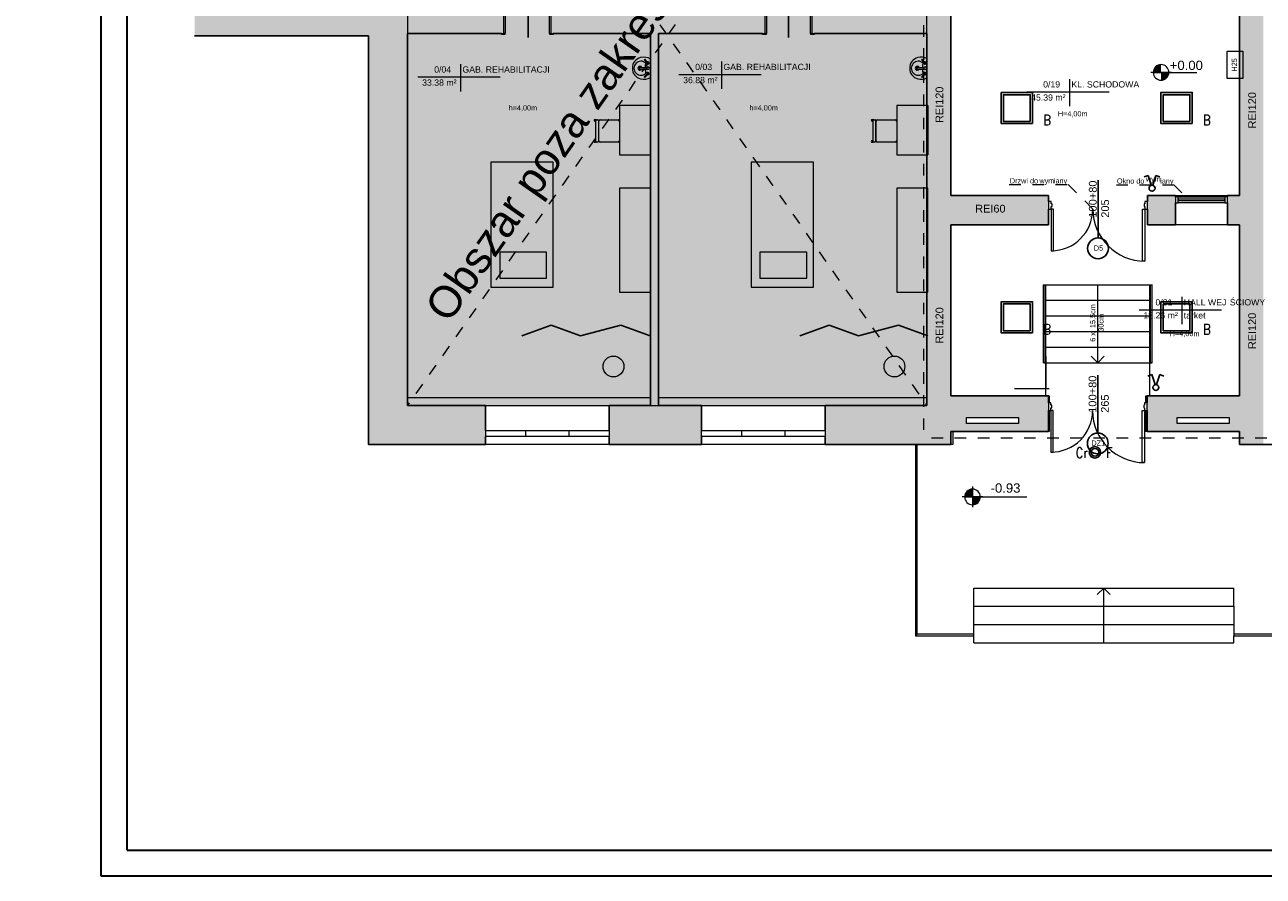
# Model space of a CAD drawing. Header units: centimetres. Extents: x 14504 to 44111, y -18976 to -7683.
# Tile 58 of 141: x 21016 to 23397, y -11188 to -9552. Entities that reach past the tile are written whole.
import ezdxf

# ---------------------------------------------------------------- set-up
doc = ezdxf.new("R2010")
doc.units = ezdxf.units.CM
doc.linetypes.add('Aligning Line 1_8_', pattern=[0.635, 0.3175, -0.3175])
doc.linetypes.add('Ponad', pattern=[0.396875, 0.238125, -0.15875])
for name, color, linetype, lineweight in [('_gruba', 90, 'Continuous', 35), ('A-AREA-IDEN', 4, 'Continuous', 9), ('A-DETL', 6, 'Continuous', 9), ('A-DETL-GENF', 92, 'Continuous', 9), ('A-DETL-MEDM', 33, 'Continuous', 25), ('A-DETL-THIN', 151, 'Continuous', 9), ('A-DOOR', 31, 'Continuous', 9), ('A-DOOR-FRAM', 31, 'Continuous', 18), ('A-FLOR', 192, 'Continuous', 9), ('A-FLOR-HRAL', 11, 'Continuous', 9), ('A-GLAZ', 151, 'Continuous', 9), ('A-WALL', 4, 'Continuous', 9), ('A-WALL-PATT', 111, 'Continuous', 25), ('G-ANNO-DIMS', 111, 'Continuous', 9), ('G-ANNO-TEXT', 8, 'Continuous', 9), ('G-ANNO-TTLB', 6, 'Continuous', 9), ('I-FURN', 30, 'Continuous', 9), ('I-WALL', 2, 'Continuous', 9), ('IE inst', 1, 'Continuous', 50), ('P-SANR-FIXT', 6, 'Continuous', 9), ('S-STRS', 31, 'Continuous', 9), ('S-STRS-ANNO', 31, 'Continuous', 9)]:
    doc.layers.add(name, color=color, linetype=linetype, lineweight=lineweight)
doc.styles.add('Arial', font='arial.ttf', dxfattribs={"height": 23.8125})
doc.styles.add('Arial_1', font='arial.ttf', dxfattribs={"height": 12})
doc.styles.add('Arial_2', font='arial.ttf', dxfattribs={"height": 18})
doc.styles.add('Arial_3', font='arial.ttf', dxfattribs={"width": 0.8, "height": 18})
doc.styles.add('Arial_5', font='arial.ttf', dxfattribs={"height": 15})
doc.styles.add('Arial_B', font='arialbd.ttf', dxfattribs={"height": 3})
doc.styles.add('Arial_B_1', font='arialbd.ttf', dxfattribs={"width": 0.95, "height": 2.4})
doc.styles.get("Standard").update_dxf_attribs({"font": 'romans.shx', "width": 0.8, "height": 20})

# ---------------------------------------------------------------- blocks, each defined once
blk = doc.blocks.new('Drzwi-wewnętrzne-jednoskrzydłowe-dwupanelowe-drewniane - 900 x 2100mm-307294-3_Poziom parteru')
at = {"layer": 'A-DOOR'}
for p, q in [((-49.635, 24.8175), (-43.135, 24.8175)), ((-49.635, 22.8175), (-49.635, 24.8175)), ((-43.135, 24.8175), (-43.135, 22.8175)), ((43.135, 24.8175), (49.635, 24.8175)), ((43.135, 22.8175), (43.135, 24.8175)), ((49.635, 24.8175), (49.635, 22.8175)), ((-43.135, 22.8175), (-49.635, 22.8175)), ((49.635, 22.8175), (43.135, 22.8175)), ((-49.635, -22.1825), (-43.135, -22.1825)), ((-49.635, -24.1825), (-49.635, -22.1825)), ((-43.135, -22.1825), (-43.135, -24.1825)), ((43.135, -22.1825), (49.635, -22.1825)), ((43.135, -24.1825), (43.135, -22.1825)), ((49.635, -22.1825), (49.635, -24.1825)), ((-43.135, -24.1825), (-49.635, -24.1825)), ((49.635, -24.1825), (43.135, -24.1825))]:
    blk.add_line(p, q, dxfattribs=at)
at = {"layer": 'A-DOOR', "lineweight": 18}
for p, q in [((39, -22.1825), (42.5, -22.1825)), ((39, -107.1825), (39, -22.1825)), ((42.5, -22.1825), (42.5, -107.1825)), ((42.5, -107.1825), (39, -107.1825))]:
    blk.add_line(p, q, dxfattribs=at)
at = {"layer": 'A-DOOR'}
blk.add_arc((42.5, -22.1825), 85, 180, 270, dxfattribs=at)
at = {"layer": 'A-DOOR-FRAM'}
for p, q in [((-45, 22.8175), (-42.5, 22.8175)), ((-45, -22.1825), (-45, 22.8175)), ((-42.5, 22.8175), (-42.5, -15.19)), ((42.5, 22.8175), (45, 22.8175)), ((42.5, -15.19), (42.5, 22.8175)), ((45, 22.8175), (45, -22.1825)), ((-42.5, -22.1825), (-45, -22.1825)), ((-42.5, -15.19), (-41.23, -15.19)), ((-42.5, -18.6825), (-42.5, -22.1825)), ((-41.23, -18.6825), (-42.5, -18.6825)), ((-41.23, -15.19), (-41.23, -18.6825)), ((41.23, -15.19), (42.5, -15.19)), ((41.23, -18.6825), (41.23, -15.19)), ((42.5, -18.6825), (41.23, -18.6825)), ((42.5, -22.1825), (42.5, -18.6825)), ((45, -22.1825), (42.5, -22.1825))]:
    blk.add_line(p, q, dxfattribs=at)
blk = doc.blocks.new('Aluminum_1 szybowe - Okno 100_100 p_215-397525-3_Poziom parteru')
at = {"layer": 'A-GLAZ'}
for p, q in [((-137.2, 21.7), (-37.2, 21.7)), ((-137.2, 10.2), (-137.2, 21.7)), ((-37.2, 10.2), (-137.2, 10.2)), ((-37.2, 21.7), (-37.2, 10.2))]:
    blk.add_line(p, q, dxfattribs=at)
blk = doc.blocks.new('Aluminum_1 szybowe - Witryna wew_ 100_260-398685-3_Poziom parteru')
at = {"layer": 'A-GLAZ', "color": 94, "lineweight": 18}
for p, q in [((-132.1, 28.1), (-137.2, 28.1)), ((-137.2, 28.1), (-137.2, 16.7)), ((-132.1, 16.7), (-132.1, 28.1)), ((-37.2, 28.1), (-42.2, 28.1)), ((-42.2, 28.1), (-42.2, 16.7)), ((-37.2, 16.7), (-37.2, 28.1)), ((-137.2, 16.7), (-132.1, 16.7)), ((-42.2, 23.7), (-132.1, 23.7)), ((-132.1, 23.7), (-132.1, 21.1)), ((-132.1, 21.1), (-42.2, 21.1)), ((-42.2, 21.1), (-42.2, 23.7)), ((-42.2, 16.7), (-37.2, 16.7))]:
    blk.add_line(p, q, dxfattribs=at)
at = {"layer": 'A-GLAZ', "color": 84}
for p, q in [((-132.1, 28.1), (-42.2, 28.1)), ((-42.2, 16.7), (-132.1, 16.7))]:
    blk.add_line(p, q, dxfattribs=at)
blk = doc.blocks.new('Typ poręczy górnej - Górna poręcz_wewnętrzny_-433839-3_Poziom parteru')
at = {"layer": 'A-FLOR-HRAL'}
for p, q in [((16622.6, -10108.7), (16622.6, -10258.7)), ((16626.6, -10258.7), (16626.6, -10108.7))]:
    blk.add_line(p, q, dxfattribs=at)
at = {"layer": 'A-FLOR-HRAL', "flags": 128}
for points in [[(16624.4, -10108.7), (16624.6, -10108.7), (16624.8, -10108.7)], [(16624.8, -10258.7), (16624.6, -10258.7), (16624.4, -10258.7)]]:
    blk.add_lwpolyline(points, dxfattribs=at)
blk = doc.blocks.new('Typ poręczy górnej - Górna poręcz_wewnętrzny_-V1-3_Poziom parteru')
at = {"layer": 'A-FLOR-HRAL'}
for p, q in [((16622.6, -10108.7), (16626.6, -10108.7)), ((16622.6, -10258.7), (16622.6, -10108.7)), ((16626.6, -10258.7), (16626.6, -10108.7)), ((16622.6, -10258.7), (16626.6, -10258.7))]:
    blk.add_line(p, q, dxfattribs=at)
blk = doc.blocks.new('Typ poręczy górnej - Górna poręcz_wewnętrzny_-433850-3_Poziom parteru')
at = {"layer": 'A-FLOR-HRAL'}
for p, q in [((16417.7, -10108.7), (16417.7, -10258.7)), ((16421.7, -10258.7), (16421.7, -10108.7))]:
    blk.add_line(p, q, dxfattribs=at)
at = {"layer": 'A-FLOR-HRAL', "flags": 128}
for points in [[(16419.5, -10108.7), (16419.7, -10108.7), (16419.9, -10108.7)], [(16419.9, -10258.7), (16419.7, -10258.7), (16419.5, -10258.7)]]:
    blk.add_lwpolyline(points, dxfattribs=at)
blk = doc.blocks.new('Typ poręczy górnej - Górna poręcz_wewnętrzny_-V2-3_Poziom parteru')
at = {"layer": 'A-FLOR-HRAL'}
for p, q in [((16417.7, -10108.7), (16421.7, -10108.7)), ((16417.7, -10258.7), (16417.7, -10108.7)), ((16421.7, -10258.7), (16421.7, -10108.7)), ((16417.7, -10258.7), (16421.7, -10258.7))]:
    blk.add_line(p, q, dxfattribs=at)
blk = doc.blocks.new('Lavabo mural - 05 - 440mm x 350mm-V9-3_Poziom parteru')
at = {"layer": 'P-SANR-FIXT'}
for p, q in [((-17.2, -11), (-11.7, -5.6)), ((-16.1, -12.1), (-10.7, -6.7)), ((-1.5, -21.5), (-1.5, -7.1)), ((1.5, -21.5), (1.5, -7.1)), ((16.4, -12.1), (11, -6.7)), ((17.5, -11), (12, -5.6))]:
    blk.add_line(p, q, dxfattribs=at)
for centre, radius, start, end in [((5.3, -13.1), 26.4, 155.1237, 193.6351), ((-0.6, -14.5), 20.4, 193.6351, 271.6558), ((0, -18.4), 13.5, 135.4629, 45.0556), ((-10.1, -5.1), 2.5, 0, 180), ((-10.1, -5.1), 2.5, 180, 207.0533), ((-10.1, -5.1), 1.7, 360, 180), ((-10.1, -5.1), 1.7, 180, 198.0596), ((-10.1, -5.1), 1.7, 198.0596, 360), ((-10.1, -5.1), 2.5, 242.9467, 0), ((-0.2, 16), 26.7, 249.1986, 267.1093), ((0, -20.4), 3.86, 112.8828, 180), ((0, -20.4), 3.86, 180, 360), ((0, -5.1), 2.5, 0, 180), ((0, -5.1), 2.5, 180, 0), ((0, -20.4), 2.35, 129.6826, 180), ((0, -20.4), 2.35, 180, 360), ((0.6, -14.5), 20.4, 268.3442, 346.3649), ((-0.2, 16), 26.7, 273.5606, 291.3199), ((0, -20.4), 3.86, 360, 67.1178), ((0, -20.4), 2.35, 360, 50.3185), ((10.4, -5.1), 2.5, 360, 180), ((10.4, -5.1), 2.5, 180, 297.0533), ((10.4, -5.1), 1.7, 0, 180), ((10.4, -5.1), 1.7, 180, 0), ((10.4, -5.1), 2.5, 332.9467, 360), ((-5.3, -13.1), 26.4, 346.3649, 24.8763)]:
    blk.add_arc(centre, radius, start, end, dxfattribs=at)
for centre, major_axis, ratio, start_param, end_param in [((-16.6, -11.6), (-0.545, 0.545), 0.274309, 0, 3.141593), ((0, -21.5), (-1.5, 0), 0.428525, 0, 3.141593), ((17, -11.6), (0.545, 0.545), 0.274309, 3.141593, 6.283185)]:
    blk.add_ellipse(centre, major_axis=major_axis, ratio=ratio, start_param=start_param, end_param=end_param, dxfattribs=at)
blk = doc.blocks.new('Lavabo mural - 05 - 440mm x 350mm-346807-3_Poziom parteru')
at = {"layer": 'P-SANR-FIXT'}
for p, q in [((-17.2, -11), (-11.7, -5.6)), ((-16.1, -12.1), (-10.7, -6.7)), ((-1.5, -21.5), (-1.5, -7.1)), ((1.5, -21.5), (1.5, -7.1)), ((16.4, -12.1), (11, -6.7)), ((17.5, -11), (12, -5.6))]:
    blk.add_line(p, q, dxfattribs=at)
for centre, radius, start, end in [((5.3, -13.1), 26.4, 150.3649, 193.6351), ((-5.3, -13.1), 26.4, 346.3649, 29.6351), ((-0.6, -14.5), 20.4, 193.6351, 271.6558), ((0, -18.4), 13.5, 135.4629, 45.0556), ((-10.1, -5.1), 2.5, 0, 180), ((-10.1, -5.1), 2.5, 180, 207.0533), ((-10.1, -5.1), 1.7, 360, 180), ((-10.1, -5.1), 1.7, 180, 198.0596), ((-10.1, -5.1), 1.7, 198.0596, 360), ((-10.1, -5.1), 2.5, 242.9467, 0), ((-0.2, 16), 26.7, 249.1986, 267.1093), ((0, -20.4), 3.86, 112.8828, 180), ((0, -20.4), 3.86, 180, 360), ((0, -5.1), 2.5, 0, 180), ((0, -5.1), 2.5, 180, 0), ((0, -20.4), 2.35, 129.6826, 180), ((0, -20.4), 2.35, 180, 360), ((0.6, -14.5), 20.4, 268.3442, 346.3649), ((-0.2, 16), 26.7, 273.5606, 291.3199), ((0, -20.4), 3.86, 360, 67.1178), ((0, -20.4), 2.35, 360, 50.3185), ((10.4, -5.1), 2.5, 360, 180), ((10.4, -5.1), 2.5, 180, 297.0533), ((10.4, -5.1), 1.7, 0, 180), ((10.4, -5.1), 1.7, 180, 0), ((10.4, -5.1), 2.5, 332.9467, 360)]:
    blk.add_arc(centre, radius, start, end, dxfattribs=at)
for centre, major_axis, ratio, start_param, end_param in [((-16.6, -11.6), (-0.545, 0.545), 0.274309, 0, 3.141593), ((0, -21.5), (-1.5, 0), 0.428525, 0, 3.141593), ((17, -11.6), (0.545, 0.545), 0.274309, 3.141593, 6.283185)]:
    blk.add_ellipse(centre, major_axis=major_axis, ratio=ratio, start_param=start_param, end_param=end_param, dxfattribs=at)
blk = doc.blocks.new('Krzesło Breuera - Krzesło Breuera-494360-3_Poziom parteru')
at = {"layer": 'I-FURN'}
for p, q in [((-21.6, 17.6), (-21.6, 20.1)), ((-21.6, -21.6), (-21.6, 12.7)), ((-20.3, 21.3), (20.3, 21.3)), ((20.3, 16.3), (-20.3, 16.3)), ((-19.1, 15.2), (19, 15.2)), ((21.6, 20.1), (21.6, 17.6)), ((21.6, 12.7), (21.6, -21.6)), ((19, -24.1), (-19.1, -24.1))]:
    blk.add_line(p, q, dxfattribs=at)
for centre, radius, start, end in [((-20.3, 23.1), 1.51, 0, 180), ((20.4, 23.1), 1.51, 0, 180), ((-20.3, 23.1), 1.51, 180, 0), ((-20.3, 20.1), 1.27, 90, 180), ((-20.3, 17.6), 1.27, 180, 270), ((-19.1, 12.7), 2.54, 90, 180), ((20.4, 23.1), 1.51, 180, 0), ((19, 12.7), 2.54, 0, 90), ((20.3, 20.1), 1.27, 0, 90), ((20.3, 17.6), 1.27, 270, 0), ((-19.1, -21.6), 2.54, 180, 270), ((19, -21.6), 2.54, 270, 0)]:
    blk.add_arc(centre, radius, start, end, dxfattribs=at)
blk = doc.blocks.new('Drzwi-korytarz-niesymetryczne-wpuszczane - Drzwi dwuskrzydłowe 1800 x 2600mm 2-699695-3_Poziom parteru')
at = {"layer": 'A-DOOR', "lineweight": 18}
for p, q in [((-90, -5.365), (-90, 94.635)), ((-90, 94.635), (-85.5, 94.635)), ((-85.5, 94.635), (-85.5, -5.365)), ((90, 74.635), (85.5, 74.635)), ((85.5, 74.635), (85.5, -5.365)), ((90, -5.365), (90, 74.635)), ((-85.5, -5.365), (-90, -5.365)), ((85.5, -5.365), (90, -5.365))]:
    blk.add_line(p, q, dxfattribs=at)
at = {"layer": 'A-DOOR'}
for centre, radius, start, end in [((-90, -5.365), 100, 0, 90), ((90, -5.365), 80, 90, 180)]:
    blk.add_arc(centre, radius, start, end, dxfattribs=at)
at = {"layer": 'A-DOOR-FRAM'}
for p, q in [((-90, -5.365), (-95, -5.365)), ((-95, -5.365), (-95, -20.365)), ((-95, -20.365), (-90, -20.365)), ((-90, -10.34125), (-90, -5.365)), ((-88.4125, -10.34125), (-90, -10.34125)), ((-90, -20.365), (-90, -15.44375)), ((-90, -15.44375), (-88.4125, -15.44375)), ((-88.4125, -15.44375), (-88.4125, -10.34125)), ((90, -10.34125), (88.4125, -10.34125)), ((88.4125, -10.34125), (88.4125, -15.44375)), ((88.4125, -15.44375), (90, -15.44375)), ((90, -5.365), (90, -10.34125)), ((95, -5.365), (90, -5.365)), ((90, -15.44375), (90, -20.365)), ((90, -20.365), (95, -20.365)), ((95, -20.365), (95, -5.365))]:
    blk.add_line(p, q, dxfattribs=at)
blk = doc.blocks.new('Poręcz - Poręcz-564469-3_Poziom parteru')
at = {"layer": 'A-FLOR-HRAL'}
for p, q in [((16172.1, -10415.5), (16172.1, -10783.2)), ((16175.1, -10780.2), (16175.1, -10415.5)), ((16283.6, -10780.2), (16175.1, -10780.2)), ((16283.6, -10783.2), (16283.6, -10780.2)), ((16172.1, -10783.2), (16283.6, -10783.2))]:
    blk.add_line(p, q, dxfattribs=at)
blk.add_open_spline([(16172.1, -10783.2), (16172.1, -10783.2), (16172.1, -10783.2), (16172.2, -10783.1), (16172.3, -10783), (16172.4, -10782.9), (16172.5, -10782.8), (16172.6, -10782.8), (16172.7, -10782.6), (16172.8, -10782.5), (16173, -10782.4), (16173, -10782.3), (16173.1, -10782.2), (16173.2, -10782.1), (16173.3, -10782), (16173.4, -10781.9), (16173.5, -10781.8), (16173.6, -10781.7), (16173.7, -10781.6), (16173.8, -10781.5), (16173.9, -10781.4), (16174, -10781.3), (16174.1, -10781.2), (16174.2, -10781.1), (16174.3, -10781.1), (16174.4, -10781), (16174.5, -10780.9), (16174.6, -10780.8), (16174.7, -10780.7), (16174.8, -10780.6), (16174.8, -10780.5), (16174.9, -10780.4), (16175, -10780.3), (16175.1, -10780.2), (16175.1, -10780.2), (16175.1, -10780.2)], degree=3, knots=[0, 0, 0, 0, 0.083333, 0.125, 0.166667, 0.208333, 0.229167, 0.25, 0.291667, 0.333333, 0.354167, 0.375, 0.395833, 0.416667, 0.4375, 0.458333, 0.479167, 0.5, 0.520833, 0.541667, 0.5625, 0.583333, 0.604167, 0.625, 0.645833, 0.666667, 0.6875, 0.708333, 0.75, 0.770833, 0.791667, 0.833333, 0.875, 0.916667, 1, 1, 1, 1], dxfattribs=at)
blk = doc.blocks.new('Poręcz - Poręcz-564848-3_Poziom parteru')
at = {"layer": 'A-FLOR-HRAL'}
for p, q in [((16893.1, -10415.5), (16893.1, -10780.2)), ((16896.1, -10783.2), (16896.1, -10415.5)), ((16893.1, -10780.2), (16783.6, -10780.2)), ((16783.6, -10780.2), (16783.6, -10783.2)), ((16783.6, -10783.2), (16896.1, -10783.2))]:
    blk.add_line(p, q, dxfattribs=at)
blk.add_open_spline([(16896.1, -10783.2), (16896.1, -10783.2), (16896.1, -10783.2), (16896, -10783.1), (16895.9, -10783), (16895.8, -10782.9), (16895.8, -10782.8), (16895.7, -10782.8), (16895.5, -10782.6), (16895.4, -10782.5), (16895.3, -10782.4), (16895.2, -10782.3), (16895.1, -10782.2), (16895, -10782.1), (16894.9, -10782), (16894.8, -10781.9), (16894.7, -10781.8), (16894.6, -10781.7), (16894.5, -10781.6), (16894.4, -10781.5), (16894.3, -10781.4), (16894.2, -10781.3), (16894.1, -10781.2), (16894, -10781.1), (16894, -10781.1), (16893.9, -10781), (16893.8, -10780.9), (16893.7, -10780.8), (16893.6, -10780.7), (16893.5, -10780.6), (16893.4, -10780.5), (16893.3, -10780.4), (16893.2, -10780.3), (16893.1, -10780.2), (16893.1, -10780.2), (16893.1, -10780.2)], degree=3, knots=[0, 0, 0, 0, 0.083333, 0.125, 0.166667, 0.208333, 0.229167, 0.25, 0.291667, 0.333333, 0.354167, 0.375, 0.395833, 0.416667, 0.4375, 0.458333, 0.479167, 0.5, 0.520833, 0.541667, 0.5625, 0.583333, 0.604167, 0.625, 0.645833, 0.666667, 0.6875, 0.708333, 0.75, 0.770833, 0.791667, 0.833333, 0.875, 0.916667, 1, 1, 1, 1], dxfattribs=at)
blk = doc.blocks.new('Aluminum_2 szybowe - 160x140-605508-3_Poziom parteru')
at = {"layer": 'A-GLAZ'}
for p, q in [((-137.2, 25.2), (22.8, 25.2)), ((-137.2, 13.7), (-137.2, 25.2)), ((22.8, 25.2), (22.8, 13.7)), ((22.8, 13.7), (-137.2, 13.7))]:
    blk.add_line(p, q, dxfattribs=at)
blk = doc.blocks.new('Aluminum_2 szybowe - 160x140-V12-3_Poziom parteru')
at = {"layer": 'A-GLAZ'}
for p, q in [((-137.2, 25.2), (22.8, 25.2)), ((-137.2, 13.7), (-137.2, 25.2)), ((22.8, 25.2), (22.8, 13.7)), ((22.8, 13.7), (-137.2, 13.7))]:
    blk.add_line(p, q, dxfattribs=at)
blk = doc.blocks.new('Etyk_pom_1_mala - Etyk_pom_1_mala-219433-3_Poziom parteru')
at = {"layer": 'A-AREA-IDEN'}
for p, q in [((-0.096, 0.144), (-0.096, -0.378)), ((-0.915, -0.101), (0.666, -0.101))]:
    blk.add_line(p, q, dxfattribs=at)
blk = doc.blocks.new('8u')
at = {"layer": 'IE inst', "lineweight": -3}
for p, q in [((37772.7, 44464.4), (37764.9, 44461.5)), ((37778.6, 44445.2), (37772.7, 44464.4)), ((37781.8, 44445.2), (37787.7, 44464.4)), ((37787.7, 44464.4), (37795.5, 44461.5))]:
    blk.add_line(p, q, dxfattribs=at)
blk.add_circle((37780.2, 44439.7), 5.73, dxfattribs=at)

msp = doc.modelspace()

# ---------------------------------------------------------------- hatches: boundary and pattern name
at = {"layer": 'A-DETL-GENF', "transparency": 33554508}
h = msp.add_hatch(color=9, dxfattribs=at)
h.paths.add_polyline_path([(22219, -10283.4), (22234, -10283.4), (22234, -9568.6), (22439, -9568.6), (22439, -9523.6), (22027, -9523.6), (22027, -9568.6), (22219, -9568.6), (22219, -10268.6)])
h.paths.add_polyline_path([(21870.8, -9568.6), (21937, -9568.6), (21937, -9523.6), (21752, -9523.6), (21752, -9568.6), (21782.8, -9568.6)])
h.paths.add_polyline_path([(22543.9, -9568.6), (22750, -9568.6), (22750, -9523.6), (22529, -9523.6), (22529, -9568.6), (22533.6, -9568.6)])
h.paths.add_polyline_path([(22592.4, -9328.6), (22597, -9328.6), (22597, -9294.6), (22516, -9294.6), (22516, -9085.6), (22506, -9085.6), (22506, -9097.6), (22215, -9097.6), (22215, -8860.6), (22205, -8860.6), (22205, -9294.6), (22010, -9294.6), (22010, -9328.6), (22381, -9328.6), (22381, -9294.6), (22215, -9294.6), (22215, -9107.6), (22506, -9107.6), (22506, -9294.6), (22486, -9294.6), (22486, -9328.6), (22590, -9328.6)])
h.paths.add_polyline_path([(22687, -9328.6), (22750, -9328.6), (22750, -9294.6), (22687, -9294.6), (22687, -9325.1)])
h.paths.add_polyline_path([(21920, -9328.6), (21920, -9294.6), (21752, -9294.6), (21752, -9328.6), (21915.4, -9328.6)])
h.paths.add_polyline_path([(22506, -8995.6), (22516, -8995.6), (22516, -8985.6), (22662, -8985.6), (22662, -8975.6), (22592, -8975.6), (22592, -8860.6), (22582, -8860.6), (22582, -8975.6), (22506, -8975.6), (22506, -8991)])
h.paths.add_polyline_path([(22747, -8985.6), (22750, -8985.6), (22750, -8975.6), (22747, -8975.6), (22747, -8985.5)])
msp.add_hatch(color=9, dxfattribs=at).paths.add_polyline_path([(22575, -10283.4), (22750, -10283.4), (22750, -9568.6), (22529, -9568.6), (22529, -9523.6), (22750, -9523.6), (22750, -9328.6), (22687, -9328.6), (22687, -9294.6), (22750, -9294.6), (22750, -8985.6), (22747, -8985.5), (22747, -8975.6), (22750, -8975.6), (22750, -8860.6), (22592, -8860.6), (22592, -8975.6), (22662, -8975.6), (22662, -8985.6), (22516, -8985.6), (22516, -8995.6), (22506, -8995.6), (22506, -8975.6), (22582, -8975.6), (22582, -8860.6), (22215, -8860.6), (22215, -9097.6), (22506, -9097.6), (22506, -9085.6), (22516, -9085.6), (22516, -9294.6), (22597, -9294.6), (22597, -9328.6), (22486, -9328.6), (22486, -9294.6), (22506, -9294.6), (22506, -9107.6), (22215, -9107.6), (22215, -9294.6), (22381, -9294.6), (22381, -9328.6), (22010, -9328.6), (22010, -9294.6), (22205, -9294.6), (22205, -8860.6), (21752, -8860.6), (21752, -9294.6), (21920, -9294.6), (21920, -9328.6), (21752, -9328.6), (21752, -9523.6), (21937, -9523.6), (21937, -9568.6), (21752, -9568.6), (21752, -10283.4), (22219, -10283.4), (22219, -9568.6), (22027, -9568.6), (22027, -9523.6), (22439, -9523.6), (22439, -9568.6), (22234, -9568.6), (22234, -10283.4), (22554.5, -10283.4)])
at = {"layer": 'A-WALL-PATT', "lineweight": 9, "transparency": 33554610}
h = msp.add_hatch(color=256, dxfattribs=at)
h.paths.add_polyline_path([(21677, -10358.4), (21752, -10358.4), (21752, -9521.1), (21677, -9521.1), (21677, -10283.4)])
h.paths.add_polyline_path([(21738.8, -9331.1), (21752, -9331.1), (21752, -8785.6), (21677, -8785.6), (21677, -9331.1), (21732, -9331.1)])
h = msp.add_hatch(color=256, dxfattribs=at)
h.paths.add_polyline_path([(22750, -10283.4), (22796, -10283.4), (22796, -9510), (22750, -9510), (22750, -10268.6)])
h.paths.add_polyline_path([(22793.6, -9350), (22796, -9350), (22796, -9317), (22778, -9317), (22778, -9287), (22796, -9287), (22796, -9232.6), (22779, -9232.6), (22779, -9202.6), (22796, -9202.6), (22796, -8860.6), (22750, -8860.6), (22750, -8973.6), (22751.6, -8973.6), (22751.6, -8975.6), (22750, -8975.6), (22750, -8985.6), (22751.6, -8985.6), (22751.6, -8987.6), (22750, -8987.6), (22750, -9350), (22766, -9350)])
h = msp.add_hatch(color=256, dxfattribs=at)
h.paths.add_polyline_path([(23381, -10358.4), (23397, -10358.4), (23397, -9502), (23351, -9502), (23351, -10358.4), (23367.2, -10358.4)])
h.paths.add_polyline_path([(23391.1, -9342), (23397, -9342), (23397, -8860.6), (23351, -8860.6), (23351, -9342), (23386, -9342)])
msp.add_hatch(color=256, dxfattribs=at).paths.add_polyline_path([(21650.8, -9573.6), (21677, -9573.6), (21677, -9523.6), (21342.7, -9523.6), (21342.7, -9573.6), (21606.8, -9573.6)])
h = msp.add_hatch(color=256, dxfattribs=at)
h.paths.add_polyline_path([(22804.3, -9936.4), (22984, -9936.4), (22984, -9880.4), (22796, -9880.4), (22796, -9936.4)])
h.paths.add_polyline_path([(23342.5, -9936.4), (23351, -9936.4), (23351, -9880.4), (23328, -9880.4), (23328, -9936.4)])
h.paths.add_polyline_path([(23228, -9936.4), (23228, -9880.4), (23174, -9880.4), (23174, -9936.4), (23178, -9936.4)])
h = msp.add_hatch(color=256, dxfattribs=at)
h.paths.add_polyline_path([(23231, -10333.4), (23351, -10333.4), (23351, -10265.4), (23173.5, -10265.4), (23173.5, -10333.4)])
h.paths.add_polyline_path([(22927.1, -10333.4), (22983.5, -10333.4), (22983.5, -10265.4), (22796, -10265.4), (22796, -10333.4), (22926, -10333.4)])
h.paths.add_polyline_path([(23331, -10318.4), (23231, -10318.4), (23231, -10307), (23331, -10307), (23331, -10316.4)])
h.paths.add_polyline_path([(22826, -10318.4), (22826, -10307), (22926, -10307), (22926, -10318.4), (22831.1, -10318.4)])
h = msp.add_hatch(color=256, dxfattribs=at)
h.paths.add_polyline_path([(22796, -10358.4), (22796, -10283.4), (22554.5, -10283.4), (22554.5, -10358.4), (22751.1, -10358.4)])
h.paths.add_polyline_path([(22219, -10358.4), (22317, -10358.4), (22317, -10283.4), (22139.5, -10283.4), (22139.5, -10358.4)])
h.paths.add_polyline_path([(21902, -10358.4), (21902, -10283.4), (21752, -10283.4), (21752, -10358.4)])
at = {"layer": 'G-ANNO-DIMS'}
h = msp.add_hatch(color=256, dxfattribs=at)
edge = h.paths.add_edge_path()
edge.add_arc((23200.2, -9643.7), 15, 90, 180)
edge.add_line((23185.2, -9643.7), (23200.2, -9643.7))
edge.add_line((23200.2, -9643.7), (23200.2, -9628.7))
h = msp.add_hatch(color=256, dxfattribs=at)
edge = h.paths.add_edge_path()
edge.add_arc((23200.2, -9643.7), 15, 270, 360)
edge.add_line((23215.2, -9643.7), (23200.2, -9643.7))
edge.add_line((23200.2, -9643.7), (23200.2, -9658.7))
h = msp.add_hatch(color=256, dxfattribs=at)
edge = h.paths.add_edge_path()
edge.add_arc((22837.7, -10459.3), 15, 90, 180)
edge.add_line((22822.7, -10459.3), (22837.7, -10459.3))
edge.add_line((22837.7, -10459.3), (22837.7, -10444.3))
h = msp.add_hatch(color=256, dxfattribs=at)
edge = h.paths.add_edge_path()
edge.add_arc((22837.7, -10459.3), 15, 270, 360)
edge.add_line((22852.7, -10459.3), (22837.7, -10459.3))
edge.add_line((22837.7, -10459.3), (22837.7, -10474.3))

# ---------------------------------------------------------------- linework, layer by layer
at = {"layer": '_gruba', "ltscale": 10}
for p, q in [((21163, -11188.3), (21163, -8218.3)), ((21213, -11138.3), (21213, -8268.3))]:
    msp.add_line(p, q, dxfattribs=at)
at = {"layer": '_gruba'}
for points in [[(21163, -8218.3), (28163, -8218.3), (28163, -11188.3), (21163, -11188.3)], [(21213, -11138.3), (28113, -11138.3), (28113, -8268.3), (21213, -8268.3)]]:
    msp.add_lwpolyline(points, dxfattribs=at)
at = {"layer": 'A-DETL', "linetype": 'Aligning Line 1_8_', "ltscale": 70}
for p, q in [((21752, -8860.6), (22750, -10283.4)), ((22752, -8860.6), (21752, -10283.4)), ((22743.5, -9286.1), (22743.5, -10346.4)), ((22908.5, -9859), (23021.9, -9859)), ((23021.9, -9859), (23069, -9906.1)), ((23114.2, -9859.4), (23224.6, -9859.4)), ((23224.6, -9859.4), (23252.6, -9887.4)), ((23403.5, -10346.4), (22743.5, -10346.4))]:
    msp.add_line(p, q, dxfattribs=at)
at = {"layer": 'A-DETL-MEDM'}
for p, q in [((21984, -9576.6), (21984, -9465.6)), ((22484, -9576.6), (22484, -9465.6)), ((23079, -9850.7), (23079, -9961.7)), ((22028, -10129.3), (21971.6, -10149.8)), ((22084.4, -10149.8), (22028, -10129.3)), ((22161.6, -10129.1), (22084.4, -10149.8)), ((22218, -10149.6), (22161.6, -10129.1)), ((22562, -10129.3), (22505.6, -10149.8)), ((22618.4, -10149.8), (22562, -10129.3)), ((22695.6, -10129.1), (22618.4, -10149.8)), ((22752, -10149.6), (22695.6, -10129.1)), ((23078.5, -10225.6), (23078.5, -10336.6))]:
    msp.add_line(p, q, dxfattribs=at)
for centre in [(23079, -9981.7), (23078.5, -10356.6)]:
    msp.add_circle(centre, 20, dxfattribs=at)
at = {"layer": 'A-DETL-THIN'}
for p, q in [((21752, -8860.6), (21752, -10283.4)), ((22750, -10283.4), (22750, -8860.6)), ((23327, -9655.6), (23327, -9602.7)), ((23327, -9602.7), (23357, -9602.7)), ((23357, -9602.7), (23357, -9655.6)), ((23357, -9655.6), (23327, -9655.6)), ((22159, -9707.1), (22159, -9802.1)), ((22219, -9707.1), (22159, -9707.1)), ((22219, -9707.1), (22219, -9802.1)), ((22692, -9707.1), (22692, -9802.1)), ((22752, -9707.1), (22692, -9707.1)), ((22752, -9707.1), (22752, -9802.1)), ((22159, -9802.1), (22219, -9802.1)), ((22692, -9802.1), (22752, -9802.1)), ((21912.1, -9816.1), (21912.1, -10056.1)), ((22032.1, -9816.1), (21912.1, -9816.1)), ((22032.1, -10056.1), (22032.1, -9816.1)), ((22412.1, -9816.1), (22412.1, -10056.1)), ((22532.1, -9816.1), (22412.1, -9816.1)), ((22532.1, -10056.1), (22532.1, -9816.1)), ((22219, -9865.8), (22159, -9865.8)), ((22159, -9865.8), (22159, -10065.8)), ((22219, -10065.8), (22219, -9865.8)), ((22752, -9865.8), (22692, -9865.8)), ((22692, -9865.8), (22692, -10065.8)), ((22752, -10065.8), (22752, -9865.8)), ((22975.4, -9880.6), (22925.4, -9880.6)), ((21929.2, -9988.9), (21929.2, -10038.9)), ((22019.2, -9988.9), (21929.2, -9988.9)), ((22019.2, -10038.9), (22019.2, -9988.9)), ((22429.2, -9988.9), (22429.2, -10038.9)), ((22519.2, -9988.9), (22429.2, -9988.9)), ((22519.2, -10038.9), (22519.2, -9988.9)), ((21929.2, -10038.9), (22019.2, -10038.9)), ((22429.2, -10038.9), (22519.2, -10038.9)), ((21912.1, -10056.1), (22032.1, -10056.1)), ((22159, -10065.8), (22219, -10065.8)), ((22412.1, -10056.1), (22532.1, -10056.1)), ((22692, -10065.8), (22752, -10065.8)), ((22978.5, -10051.6), (22985.1, -10051.6)), ((22978.5, -10251.6), (22978.5, -10051.6)), ((22978.5, -10189.6), (22978.5, -10251.6)), ((22978.5, -10251.6), (22918.5, -10251.6)), ((22985.1, -10251.6), (22978.5, -10251.6)), ((21752, -10283.4), (22750, -10283.4))]:
    msp.add_line(p, q, dxfattribs=at)
for centre in [(22147.7, -10208.7), (22687.7, -10208.7)]:
    msp.add_circle(centre, 20, dxfattribs=at)
at = {"layer": 'A-DOOR', "color": 94, "lineweight": 18}
for p, q in [((22993.5, -9906.4), (22989, -9906.4)), ((23164.5, -9906.4), (23169, -9906.4))]:
    msp.add_line(p, q, dxfattribs=at)
at = {"layer": 'A-DOOR', "lineweight": 18}
for p, q in [((22989, -9906.4), (22989, -9986.4)), ((22993.5, -9986.4), (22993.5, -9906.4)), ((23164.5, -10006.4), (23164.5, -9906.4)), ((23169, -9906.4), (23169, -10006.4)), ((22989, -9986.4), (22993.5, -9986.4)), ((23169, -10006.4), (23164.5, -10006.4))]:
    msp.add_line(p, q, dxfattribs=at)
at = {"layer": 'A-DOOR'}
for centre, radius, start, end in [((22989, -9906.4), 80, 270, 0), ((23169, -9906.4), 100, 180, 270)]:
    msp.add_arc(centre, radius, start, end, dxfattribs=at)
at = {"layer": 'A-DOOR-FRAM', "color": 94}
for p, q in [((22989, -9891.4), (22984, -9891.4)), ((22984, -9891.4), (22984, -9906.4)), ((22989, -9896.3), (22989, -9891.4)), ((22990.6, -9896.3), (22989, -9896.3)), ((22989, -9906.4), (22989, -9901.4)), ((22989, -9901.4), (22990.6, -9901.4)), ((22990.6, -9901.4), (22990.6, -9896.3)), ((23169, -9896.3), (23167.4, -9896.3)), ((23167.4, -9896.3), (23167.4, -9901.4)), ((23167.4, -9901.4), (23169, -9901.4)), ((23174, -9891.4), (23169, -9891.4)), ((23169, -9891.4), (23169, -9896.3)), ((23169, -9901.4), (23169, -9906.4)), ((23174, -9906.4), (23174, -9891.4)), ((22984, -9906.4), (22989, -9906.4)), ((23169, -9906.4), (23174, -9906.4))]:
    msp.add_line(p, q, dxfattribs=at)
at = {"layer": 'A-FLOR'}
for p, q in [((22978.5, -10265.4), (22978.5, -10051.6)), ((22978.5, -10051.6), (23178, -10051.6)), ((23178, -10051.6), (23178, -10265.4)), ((21752, -10268.6), (22219, -10268.6)), ((22234, -10268.6), (22750, -10268.6)), ((22983.5, -10265.4), (22985.1, -10265.4)), ((22985.1, -10265.4), (22985.1, -10278.4)), ((23171, -10278.4), (23171, -10265.4)), ((23171, -10265.4), (23173.5, -10265.4)), ((22985.1, -10293.4), (22985.1, -10333.4)), ((23171, -10333.4), (23171, -10293.4)), ((22800, -10333.4), (22800, -10358.4)), ((22985.1, -10333.4), (22983.5, -10333.4)), ((23173.5, -10333.4), (23171, -10333.4)), ((22800, -10358.4), (22796, -10358.4)), ((22840, -10723.1), (22840, -10669.6)), ((23340, -10669.6), (23340, -10723.1))]:
    msp.add_line(p, q, dxfattribs=at)
at = {"layer": 'A-WALL', "lineweight": 25}
for p, q in [((22796, -9880.4), (22796, -9510)), ((23351, -9502), (23351, -9880.4)), ((21752, -10283.4), (21752, -9568.6)), ((21752, -9568.6), (21932.4, -9568.6)), ((22031.6, -9568.6), (22219, -9568.6)), ((22219, -9568.6), (22219, -10283.4)), ((22234, -9568.6), (22434.4, -9568.6)), ((22234, -10283.4), (22234, -9568.6)), ((22533.6, -9568.6), (22750, -9568.6)), ((22750, -9568.6), (22750, -10283.4)), ((21342.7, -9573.6), (21677, -9573.6)), ((21677, -9573.6), (21677, -10358.4)), ((22796, -10265.4), (22796, -9936.4)), ((23351, -9936.4), (23351, -10265.4)), ((22983.5, -10265.4), (22796, -10265.4)), ((22983.5, -10278.4), (22983.5, -10265.4)), ((23351, -10265.4), (23173.5, -10265.4)), ((23173.5, -10265.4), (23173.5, -10278.4)), ((21902, -10283.4), (21752, -10283.4)), ((21902, -10332), (21902, -10283.4)), ((22219, -10283.4), (22139.5, -10283.4)), ((22139.5, -10283.4), (22139.5, -10332)), ((22317, -10283.4), (22234, -10283.4)), ((22317, -10332), (22317, -10283.4)), ((22750, -10283.4), (22554.5, -10283.4)), ((22554.5, -10283.4), (22554.5, -10332)), ((22983.5, -10333.4), (22983.5, -10293.4)), ((23173.5, -10293.4), (23173.5, -10333.4)), ((21902, -10358.4), (21902, -10343.4)), ((22139.5, -10343.4), (22139.5, -10358.4)), ((22317, -10358.4), (22317, -10343.4)), ((22554.5, -10343.4), (22554.5, -10358.4)), ((22796, -10358.4), (22796, -10333.4)), ((22796, -10333.4), (22983.5, -10333.4)), ((23173.5, -10333.4), (23351, -10333.4)), ((23351, -10333.4), (23351, -10358.4)), ((21677, -10358.4), (21902, -10358.4)), ((22139.5, -10358.4), (22317, -10358.4)), ((22554.5, -10358.4), (22796, -10358.4)), ((23351, -10358.4), (23598, -10358.4))]:
    msp.add_line(p, q, dxfattribs=at)
at = {"layer": 'A-WALL'}
for p, q in [((21902, -10283.4), (22139.5, -10283.4)), ((22317, -10283.4), (22554.5, -10283.4)), ((22139.5, -10358.4), (21902, -10358.4)), ((22554.5, -10358.4), (22317, -10358.4))]:
    msp.add_line(p, q, dxfattribs=at)
at = {"layer": 'G-ANNO-DIMS'}
for p, q in [((23220.2, -9643.7), (23180.2, -9643.7)), ((23185.2, -9643.7), (23200.2, -9643.7)), ((23215.2, -9643.7), (23200.2, -9643.7)), ((23200.2, -9643.7), (23226.7, -9643.7)), ((23226.7, -9643.7), (23269, -9643.7)), ((22837.7, -10439.3), (22837.7, -10479.3)), ((22837.7, -10459.3), (22837.7, -10444.3)), ((22857.7, -10459.3), (22817.7, -10459.3)), ((22822.7, -10459.3), (22837.7, -10459.3)), ((22852.7, -10459.3), (22837.7, -10459.3)), ((22837.7, -10459.3), (22837.7, -10474.3)), ((22837.7, -10459.3), (22844, -10459.3)), ((22844, -10459.3), (22942, -10459.3))]:
    msp.add_line(p, q, dxfattribs=at)
for centre, start, end in [((23200.2, -9643.7), 90, 180), ((23200.2, -9643.7), 0, 90), ((23200.2, -9643.7), 180, 270), ((23200.2, -9643.7), 270, 0), ((22837.7, -10459.3), 90, 180), ((22837.7, -10459.3), 0, 90), ((22837.7, -10459.3), 180, 270), ((22837.7, -10459.3), 270, 0)]:
    msp.add_arc(centre, 15, start, end, dxfattribs=at)
at = {"layer": 'I-WALL', "lineweight": 25}
for p, q in [((22984, -9880.4), (22796, -9880.4)), ((22984, -9891.4), (22984, -9880.4)), ((23228, -9880.4), (23174, -9880.4)), ((23174, -9880.4), (23174, -9891.4)), ((23228, -9882.9), (23228, -9880.4)), ((23228, -9936.4), (23228, -9894.4)), ((23351, -9880.4), (23328, -9880.4)), ((23328, -9880.4), (23328, -9882.9)), ((23328, -9894.4), (23328, -9936.4)), ((22984, -9936.4), (22984, -9906.4)), ((23174, -9906.4), (23174, -9936.4)), ((22796, -9936.4), (22984, -9936.4)), ((23174, -9936.4), (23228, -9936.4)), ((23328, -9936.4), (23351, -9936.4))]:
    msp.add_line(p, q, dxfattribs=at)
at = {"layer": 'I-WALL'}
for p, q in [((23228, -9880.4), (23328, -9880.4)), ((23328, -9936.4), (23228, -9936.4))]:
    msp.add_line(p, q, dxfattribs=at)
at = {"layer": 'IE inst', "lineweight": -3}
for points in [[(22953, -9742), (22892.9, -9742), (22892.9, -9682), (22953, -9682)], [(22948.6, -9737.7), (22897.3, -9737.7), (22897.3, -9686.4), (22948.6, -9686.4)], [(23260, -9742.1), (23199.9, -9742.1), (23199.9, -9682.1), (23260, -9682.1)], [(23255.6, -9737.7), (23204.2, -9737.7), (23204.2, -9686.4), (23255.6, -9686.4)], [(22953, -10144.3), (22892.9, -10144.3), (22892.9, -10084.3), (22953, -10084.3)], [(22948.6, -10139.9), (22897.3, -10139.9), (22897.3, -10088.6), (22948.6, -10088.6)], [(23260, -10144.3), (23199.9, -10144.3), (23199.9, -10084.3), (23260, -10084.3)], [(23255.6, -10139.9), (23204.2, -10139.9), (23204.2, -10088.6), (23255.6, -10088.6)]]:
    msp.add_lwpolyline(points, close=True, dxfattribs=at)
for radius in [10.9, 7.41]:
    msp.add_circle((23073, -10373.7), radius, dxfattribs=at)
at = {"layer": 'S-STRS'}
for p, q in [((22973.5, -10051.6), (22974.1, -10051.6)), ((22978.1, -10051.6), (23179, -10051.6)), ((23183, -10051.6), (23183.5, -10051.6)), ((22978.5, -10081.6), (23178, -10081.6)), ((22978.5, -10111.6), (23178, -10111.6)), ((22978.5, -10141.6), (23178, -10141.6)), ((22978.5, -10171.6), (23178, -10171.6)), ((22978.5, -10201.6), (23178, -10201.6)), ((22840, -10634.6), (23340, -10634.6)), ((22840, -10669.6), (22840, -10634.6)), ((23340, -10669.6), (23340, -10634.6)), ((22840, -10669.6), (23340, -10669.6)), ((22840, -10704.6), (23340, -10704.6)), ((22840, -10739.6), (22840, -10726.1)), ((23340, -10739.6), (23340, -10726.1)), ((22840, -10739.6), (23340, -10739.6))]:
    msp.add_line(p, q, dxfattribs=at)
at = {"layer": 'S-STRS', "linetype": 'Ponad'}
for p, q in [((22978.5, -10081.6), (23178, -10081.6)), ((22978.5, -10111.6), (23178, -10111.6)), ((22978.5, -10141.6), (23178, -10141.6)), ((22978.5, -10171.6), (23178, -10171.6)), ((22978.5, -10201.6), (23178, -10201.6)), ((22840, -10669.6), (23340, -10669.6)), ((22840, -10704.6), (23340, -10704.6)), ((22840, -10739.6), (23340, -10739.6))]:
    msp.add_line(p, q, dxfattribs=at)
at = {"layer": 'S-STRS-ANNO'}
for p, q in [((23078.5, -10081.6), (23078.5, -10051.6)), ((23078.5, -10111.6), (23078.5, -10081.6)), ((23078.5, -10141.6), (23078.5, -10111.6)), ((23078.5, -10171.6), (23078.5, -10141.6)), ((23078.5, -10201.6), (23078.5, -10171.6)), ((23078.5, -10201.6), (23066, -10189.1)), ((23078.5, -10201.6), (23091, -10189.1)), ((23090, -10634.6), (23077.5, -10647.1)), ((23090, -10669.6), (23090, -10634.6)), ((23090, -10634.6), (23102.5, -10647.1)), ((23090, -10704.6), (23090, -10669.6)), ((23090, -10739.6), (23090, -10704.6))]:
    msp.add_line(p, q, dxfattribs=at)

# ---------------------------------------------------------------- block references
at = {"layer": 'A-AREA-IDEN', "xscale": 99.99999999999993, "yscale": 99.99999999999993, "zscale": 99.99999999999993}
for p in [(21863.3, -9642.2), (22364.9, -9637.3), (23033.7, -9670.8), (23249.6, -10089.5)]:
    msp.add_blockref('Etyk_pom_1_mala - Etyk_pom_1_mala-219433-3_Poziom parteru', p, dxfattribs=at)
at = {"layer": 'A-DOOR', "rotation": 180}
for name, p in [('Drzwi-wewnętrzne-jednoskrzydłowe-dwupanelowe-drewniane - 900 x 2100mm-307294-3_Poziom parteru', (21982, -9545.8)), ('Drzwi-wewnętrzne-jednoskrzydłowe-dwupanelowe-drewniane - 900 x 2100mm-307294-3_Poziom parteru', (22484, -9545.8)), ('Drzwi-korytarz-niesymetryczne-wpuszczane - Drzwi dwuskrzydłowe 1800 x 2600mm 2-699695-3_Poziom parteru', (23078.5, -10298.8))]:
    msp.add_blockref(name, p, dxfattribs=at)
at = {"layer": 'A-FLOR-HRAL'}
for name in ['Typ poręczy górnej - Górna poręcz_wewnętrzny_-433850-3_Poziom parteru', 'Typ poręczy górnej - Górna poręcz_wewnętrzny_-V2-3_Poziom parteru', 'Typ poręczy górnej - Górna poręcz_wewnętrzny_-433839-3_Poziom parteru', 'Typ poręczy górnej - Górna poręcz_wewnętrzny_-V1-3_Poziom parteru', 'Poręcz - Poręcz-564469-3_Poziom parteru', 'Poręcz - Poręcz-564848-3_Poziom parteru']:
    msp.add_blockref(name, (6556.4, 57.1), dxfattribs=at)
at = {"layer": 'A-GLAZ', "color": 84}
msp.add_blockref('Aluminum_1 szybowe - Witryna wew_ 100_260-398685-3_Poziom parteru', (23365.2, -9911.1), dxfattribs=at)
at = {"layer": 'A-GLAZ', "rotation": 180}
for name, p in [('Aluminum_1 szybowe - Okno 100_100 p_215-397525-3_Poziom parteru', (22788.9, -10296.7)), ('Aluminum_1 szybowe - Okno 100_100 p_215-397525-3_Poziom parteru', (23193.9, -10296.7)), ('Aluminum_2 szybowe - 160x140-605508-3_Poziom parteru', (21924.9, -10318.2)), ('Aluminum_2 szybowe - 160x140-V12-3_Poziom parteru', (22002.3, -10318.2)), ('Aluminum_2 szybowe - 160x140-605508-3_Poziom parteru', (22339.9, -10318.2)), ('Aluminum_2 szybowe - 160x140-V12-3_Poziom parteru', (22417.3, -10318.2))]:
    msp.add_blockref(name, p, dxfattribs=at)
at = {"layer": 'I-FURN', "rotation": 90}
for p in [(22134.9, -9756.1), (22667.9, -9756.1)]:
    msp.add_blockref('Krzesło Breuera - Krzesło Breuera-494360-3_Poziom parteru', p, dxfattribs=at)
at = {"layer": 'IE inst'}
for p in [(-14597.4, -54305.8), (-14590.1, -54688.7)]:
    msp.add_blockref('8u', p, dxfattribs=at)
at = {"layer": 'P-SANR-FIXT', "rotation": 269.9999999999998}
for name, p in [('Lavabo mural - 05 - 440mm x 350mm-346807-3_Poziom parteru', (22219, -9635.6)), ('Lavabo mural - 05 - 440mm x 350mm-V9-3_Poziom parteru', (22752, -9635.6))]:
    msp.add_blockref(name, p, dxfattribs=at)

# ---------------------------------------------------------------- texts
at = {"layer": 'A-AREA-IDEN', "char_height": 12, "attachment_point": 1, "style": 'Arial'}
for s, insert, width in [('0/04', (21803.1, -9632), 42.489), ('GAB. REHABILITACJI', (21857.4, -9632), 218.059), ('0/03', (22304.7, -9627.1), 42.489), ('GAB. REHABILITACJI', (22359, -9627.1), 218.059), ('33.38 m²', (21779.9, -9657.2), 85.781), ('36.88 m²', (22281.6, -9652.3), 85.781), ('0/19', (22973.5, -9660.6), 42.489), ('KL. SCHODOWA', (23027.8, -9660.6), 171.561), ('45.39 m²', (22950.4, -9685.8), 85.781), ('0/01', (23189.4, -10079.4), 42.489), ('HALL WEJ', (23243.7, -10079.4), 107.426), ('ŚCIOWY', (23332.3, -10079.4), 90.591), ('18.26 m²', (23166.2, -10104.5), 85.781), ('tarket', (23243.7, -10104.5), 55.316)]:
    msp.add_mtext(s, dxfattribs=dict(at, insert=insert, width=width))
at = {"layer": 'G-ANNO-DIMS', "char_height": 18, "attachment_point": 1, "line_spacing_factor": 0.941778, "style": 'Arial_2'}
for s, insert, width in [('+0.00', (23216.9, -9621), 60.159), ('-0.93', (22872.6, -10433.3), 54.21)]:
    msp.add_mtext(s, dxfattribs=dict(at, insert=insert, width=width))
at = {"layer": 'G-ANNO-TEXT', "attachment_point": 1}
for s, insert, char_height, width, rotation, style in [('Obszar poza zakresem opracowania', (21781.9, -10093.2), 60, 1664.303, 55.043, 'Arial_5'), ('H25', (23336, -9641.9), 10, 30.464, 90, 'Arial_3'), ('REI120', (22766.7, -9740.8), 15, 85.781, 90, 'Arial_1'), ('REI120', (23367.7, -9751.3), 15, 85.781, 90, 'Arial_1'), ('+80 ', (23061.4, -9887), 15, 51.308, 90, 'Arial_1'), ('\\fArial|b0|i0|c238|p34|;0', (23061.4, -9898.9), 15, 14.43, 90, 'Arial_1'), ('10', (23061.4, -9922.7), 15, 28.861, 90, 'Arial_1'), ('205', (23085.2, -9922.7), 15, 43.291, 90, 'Arial_1'), ('REI120', (22766.7, -10164.8), 15, 85.781, 90, 'Arial_1'), ('6 x  15,5cm', (23063.8, -10161.2), 10, 87.384, 90, 'Arial_3'), ('     30cm', (23079.7, -10161.2), 10, 64.937, 90, 'Arial_3'), ('REI120', (23367.7, -10175.3), 15, 85.781, 90, 'Arial_1'), ('+80 ', (23060.9, -10261.9), 15, 51.308, 90, 'Arial_1'), ('\\fArial|b0|i0|c238|p34|;0', (23060.9, -10273.8), 15, 14.43, 90, 'Arial_1'), ('10', (23060.9, -10297.6), 15, 28.861, 90, 'Arial_1'), ('265', (23084.7, -10297.6), 15, 43.291, 90, 'Arial_1')]:
    msp.add_mtext(s, dxfattribs=dict(at, insert=insert, char_height=char_height, width=width, rotation=rotation, style=style))
for s, insert, char_height, width, style in [('h=4,00m', (21946.2, -9706.7), 10, 64.937, 'Arial_3'), ('h=4,00m', (22409, -9706.7), 10, 64.937, 'Arial_3'), ('H=4,00m', (23001.8, -9718.1), 10, 67.342, 'Arial_3'), ('Drzwi do ', (22909.5, -9846.9), 10, 68.945, 'Arial_3'), ('wym', (22966.4, -9846.9), 10, 33.671, 'Arial_3'), ('iany', (22994.2, -9846.9), 10, 31.266, 'Arial_3'), ('Okno do ', (23115.3, -9847.3), 10, 67.342, 'Arial_3'), ('wym', (23171, -9843.6), 10, 33.671, 'Arial_3'), ('iany', (23198.6, -9847.3), 10, 31.266, 'Arial_3'), ('REI60', (22843, -9897.9), 15, 71.35, 'Arial_1'), ('D5', (23071, -9976.1), 10, 21.646, 'Arial_3'), ('H=4,00m', (23217, -10140.5), 10, 67.342, 'Arial_3'), ('DZ1', (23066.2, -10350.9), 10, 32.068, 'Arial_3')]:
    msp.add_mtext(s, dxfattribs=dict(at, insert=insert, char_height=char_height, width=width, style=style))
at = {"layer": 'G-ANNO-TTLB', "attachment_point": 1}
for s, insert, char_height, width, style in [('\\A1;\\pi153.657;Przebudowa pomieszczeń w budynku \\P\\pi37.4677;Środowiskowego Domu Samopomocy typu C wraz \\P\\pi70.0917;z\\~budową szybu windowego i montażem windy \\P\\pi24.2675;wewnątrz budynku przy ul. Pietraszki 15 w Kielcach.', (18571.6, -10053.5), 28, 966.852, 'Arial_B_1'), ('\\pi133.33;FUNDACJA GRAMY Z TOBĄ', (18624.7, -10325.8), 30, 829.17, 'Arial_B')]:
    msp.add_mtext(s, dxfattribs=dict(at, insert=insert, char_height=char_height, width=width, style=style))
at = {"layer": 'IE inst', "lineweight": -3, "char_height": 20, "width": 37.143, "attachment_point": 1}
for s, insert in [('{\\Fsimplex.shx|c238;B}', (22973.9, -9725.2)), ('{\\Fsimplex.shx|c238;B}', (23280.9, -9725.2)), ('{\\Fsimplex.shx|c238;B}', (22973.9, -10127.4)), ('{\\Fsimplex.shx|c238;B}', (23280.9, -10127.4)), ('{\\Fsimplex.shx|c238;Cr}', (23036.3, -10364.5)), ('{\\Fsimplex.shx|c238;F}', (23094.4, -10364.5))]:
    msp.add_mtext(s, dxfattribs=dict(at, insert=insert))

doc.saveas('drawing.dxf')
